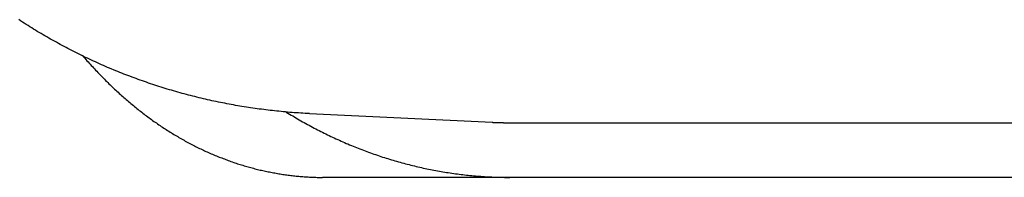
# Model space of a CAD drawing. Extents: x 637 to 3230, y 885 to 2745.
# Tile 76 of 151: x 2832.78 to 2841.77, y 1664.6 to 1666.04. Entities that reach past the tile are written whole.
import ezdxf

# ---------------------------------------------------------------- set-up
doc = ezdxf.new("R2010")
doc.units = 0
doc.layers.add('KF_GRAVIS_15_REAR', color=7, linetype='CONTINUOUS')

# ---------------------------------------------------------------- blocks, each defined once
blk = doc.blocks.new('KF_GRAVIS_15_REAR')
at = {"layer": 'KF_GRAVIS_15_REAR'}
for p, q in [((-186.01139, -587.91708), (-184.34256, -587.99623)), ((-184.18351, -588), (-161.17208, -588)), ((-168.06331, -588.5), (-185.893, -588.5))]:
    blk.add_line(p, q, dxfattribs=at)
for points in [[(-186.011, -587.917, 0), (-186.031, -587.916, 0), (-186.051, -587.915, 0), (-186.071, -587.914, 0), (-186.091, -587.913, 0), (-186.111, -587.911, 0), (-186.131, -587.91, 0), (-186.151, -587.909, 0), (-186.171, -587.907, 0), (-186.191, -587.906, 0), (-186.211, -587.904, 0), (-186.231, -587.902, 0), (-186.251, -587.9, 0), (-186.271, -587.898, 0), (-186.291, -587.896, 0), (-186.311, -587.894, 0), (-186.331, -587.892, 0), (-186.35, -587.89, 0), (-186.37, -587.888, 0), (-186.39, -587.886, 0), (-186.41, -587.883, 0), (-186.43, -587.881, 0), (-186.45, -587.878, 0), (-186.47, -587.876, 0), (-186.489, -587.873, 0), (-186.509, -587.87, 0), (-186.529, -587.867, 0), (-186.549, -587.864, 0), (-186.569, -587.861, 0), (-186.588, -587.858, 0), (-186.608, -587.855, 0), (-186.628, -587.852, 0), (-186.648, -587.849, 0), (-186.667, -587.845, 0), (-186.687, -587.842, 0), (-186.707, -587.838, 0), (-186.727, -587.835, 0), (-186.746, -587.831, 0), (-186.766, -587.827, 0), (-186.786, -587.823, 0), (-186.805, -587.82, 0), (-186.825, -587.816, 0), (-186.844, -587.812, 0), (-186.864, -587.807, 0), (-186.884, -587.803, 0), (-186.903, -587.799, 0), (-186.923, -587.795, 0), (-186.942, -587.79, 0), (-186.962, -587.786, 0), (-186.981, -587.781, 0), (-187.001, -587.777, 0), (-187.02, -587.772, 0), (-187.04, -587.767, 0), (-187.059, -587.762, 0), (-187.078, -587.757, 0), (-187.098, -587.753, 0), (-187.117, -587.747, 0), (-187.136, -587.742, 0), (-187.156, -587.737, 0), (-187.175, -587.732, 0), (-187.194, -587.727, 0), (-187.214, -587.721, 0), (-187.233, -587.716, 0), (-187.252, -587.71, 0), (-187.271, -587.704, 0), (-187.291, -587.699, 0), (-187.31, -587.693, 0), (-187.329, -587.687, 0), (-187.348, -587.681, 0), (-187.367, -587.675, 0), (-187.386, -587.669, 0), (-187.405, -587.663, 0), (-187.424, -587.657, 0), (-187.443, -587.65, 0), (-187.462, -587.644, 0), (-187.481, -587.638, 0), (-187.5, -587.631, 0), (-187.519, -587.625, 0), (-187.538, -587.618, 0), (-187.557, -587.611, 0), (-187.576, -587.604, 0), (-187.595, -587.597, 0), (-187.613, -587.591, 0), (-187.632, -587.584, 0), (-187.651, -587.576, 0), (-187.67, -587.569, 0), (-187.688, -587.562, 0), (-187.707, -587.555, 0), (-187.726, -587.547, 0), (-187.744, -587.54, 0), (-187.763, -587.532, 0), (-187.781, -587.525, 0), (-187.8, -587.517, 0), (-187.818, -587.51, 0), (-187.837, -587.502, 0), (-187.855, -587.494, 0), (-187.874, -587.486, 0), (-187.892, -587.478, 0), (-187.91, -587.47, 0), (-187.929, -587.462, 0), (-187.947, -587.453, 0), (-187.965, -587.445, 0), (-187.983, -587.437, 0), (-188.001, -587.428, 0), (-188.02, -587.42, 0), (-188.038, -587.411, 0), (-188.056, -587.403, 0), (-188.074, -587.394, 0), (-188.092, -587.385, 0), (-188.11, -587.376, 0), (-188.128, -587.368, 0), (-188.146, -587.359, 0), (-188.164, -587.35, 0), (-188.182, -587.34, 0), (-188.199, -587.331, 0), (-188.217, -587.322, 0), (-188.235, -587.313, 0), (-188.253, -587.303, 0), (-188.27, -587.294, 0), (-188.288, -587.284, 0), (-188.305, -587.275, 0), (-188.323, -587.265, 0), (-188.341, -587.255, 0), (-188.358, -587.246, 0), (-188.376, -587.236, 0), (-188.393, -587.226, 0), (-188.41, -587.216, 0), (-188.428, -587.206, 0), (-188.445, -587.196, 0), (-188.462, -587.185, 0), (-188.48, -587.175, 0), (-188.497, -587.165, 0), (-188.514, -587.154, 0), (-188.531, -587.144, 0), (-188.548, -587.133, 0), (-188.565, -587.123, 0), (-188.582, -587.112, 0), (-188.599, -587.101, 0), (-188.616, -587.091, 0), (-188.633, -587.08, 0), (-188.65, -587.069, 0), (-188.666, -587.058, 0)], [(-188.082, -587.389, 0), (-188.073, -587.4, 0), (-188.063, -587.411, 0), (-188.053, -587.422, 0), (-188.044, -587.433, 0), (-188.034, -587.444, 0), (-188.024, -587.455, 0), (-188.014, -587.466, 0), (-188.004, -587.477, 0), (-187.994, -587.487, 0), (-187.985, -587.498, 0), (-187.975, -587.509, 0), (-187.965, -587.519, 0), (-187.955, -587.53, 0), (-187.945, -587.541, 0), (-187.934, -587.551, 0), (-187.924, -587.562, 0), (-187.914, -587.572, 0), (-187.904, -587.582, 0), (-187.894, -587.593, 0), (-187.884, -587.603, 0), (-187.874, -587.613, 0), (-187.863, -587.623, 0), (-187.853, -587.634, 0), (-187.843, -587.644, 0), (-187.832, -587.654, 0), (-187.822, -587.664, 0), (-187.812, -587.674, 0), (-187.801, -587.683, 0), (-187.791, -587.693, 0), (-187.78, -587.703, 0), (-187.77, -587.713, 0), (-187.759, -587.722, 0), (-187.749, -587.732, 0), (-187.738, -587.742, 0), (-187.728, -587.751, 0), (-187.717, -587.761, 0), (-187.706, -587.77, 0), (-187.696, -587.779, 0), (-187.685, -587.789, 0), (-187.674, -587.798, 0), (-187.663, -587.807, 0), (-187.653, -587.816, 0), (-187.642, -587.825, 0), (-187.631, -587.835, 0), (-187.62, -587.843, 0), (-187.609, -587.852, 0), (-187.598, -587.861, 0), (-187.588, -587.87, 0), (-187.577, -587.879, 0), (-187.566, -587.888, 0), (-187.555, -587.896, 0), (-187.544, -587.905, 0), (-187.533, -587.913, 0), (-187.522, -587.922, 0), (-187.511, -587.93, 0), (-187.499, -587.939, 0), (-187.488, -587.947, 0), (-187.477, -587.955, 0), (-187.466, -587.963, 0), (-187.455, -587.972, 0), (-187.444, -587.98, 0), (-187.432, -587.988, 0), (-187.421, -587.996, 0), (-187.41, -588.003, 0), (-187.399, -588.011, 0), (-187.387, -588.019, 0), (-187.376, -588.027, 0), (-187.365, -588.034, 0), (-187.353, -588.042, 0), (-187.342, -588.049, 0), (-187.331, -588.057, 0), (-187.319, -588.064, 0), (-187.308, -588.072, 0), (-187.296, -588.079, 0), (-187.285, -588.086, 0), (-187.273, -588.093, 0), (-187.262, -588.1, 0), (-187.25, -588.107, 0), (-187.239, -588.114, 0), (-187.227, -588.121, 0), (-187.215, -588.128, 0), (-187.204, -588.135, 0), (-187.192, -588.142, 0), (-187.181, -588.148, 0), (-187.169, -588.155, 0), (-187.157, -588.161, 0), (-187.146, -588.168, 0), (-187.134, -588.174, 0), (-187.122, -588.18, 0), (-187.11, -588.187, 0), (-187.099, -588.193, 0), (-187.087, -588.199, 0), (-187.075, -588.205, 0), (-187.063, -588.211, 0), (-187.052, -588.217, 0), (-187.04, -588.223, 0), (-187.028, -588.229, 0), (-187.016, -588.235, 0), (-187.004, -588.24, 0), (-186.992, -588.246, 0), (-186.981, -588.252, 0), (-186.969, -588.257, 0), (-186.957, -588.263, 0), (-186.945, -588.268, 0), (-186.933, -588.273, 0), (-186.921, -588.279, 0), (-186.909, -588.284, 0), (-186.897, -588.289, 0), (-186.885, -588.294, 0), (-186.873, -588.299, 0), (-186.861, -588.304, 0), (-186.849, -588.309, 0), (-186.837, -588.314, 0), (-186.825, -588.318, 0), (-186.813, -588.323, 0), (-186.801, -588.328, 0), (-186.789, -588.332, 0), (-186.777, -588.337, 0), (-186.765, -588.341, 0), (-186.753, -588.346, 0), (-186.741, -588.35, 0), (-186.729, -588.354, 0), (-186.717, -588.359, 0), (-186.704, -588.363, 0), (-186.692, -588.367, 0), (-186.68, -588.371, 0), (-186.668, -588.375, 0), (-186.656, -588.379, 0), (-186.644, -588.382, 0), (-186.632, -588.386, 0), (-186.62, -588.39, 0), (-186.608, -588.394, 0), (-186.595, -588.397, 0), (-186.583, -588.401, 0), (-186.571, -588.404, 0), (-186.559, -588.408, 0), (-186.547, -588.411, 0), (-186.535, -588.414, 0), (-186.522, -588.417, 0), (-186.51, -588.421, 0), (-186.498, -588.424, 0), (-186.486, -588.427, 0), (-186.474, -588.43, 0), (-186.462, -588.433, 0), (-186.449, -588.435, 0), (-186.437, -588.438, 0), (-186.425, -588.441, 0), (-186.413, -588.444, 0), (-186.401, -588.446, 0), (-186.389, -588.449, 0), (-186.376, -588.451, 0), (-186.364, -588.454, 0), (-186.352, -588.456, 0), (-186.34, -588.458, 0), (-186.328, -588.46, 0), (-186.316, -588.463, 0), (-186.303, -588.465, 0), (-186.291, -588.467, 0), (-186.279, -588.469, 0), (-186.267, -588.471, 0), (-186.255, -588.473, 0), (-186.243, -588.474, 0), (-186.231, -588.476, 0), (-186.218, -588.478, 0), (-186.206, -588.479, 0), (-186.194, -588.481, 0), (-186.182, -588.482, 0), (-186.17, -588.484, 0), (-186.158, -588.485, 0), (-186.146, -588.487, 0), (-186.134, -588.488, 0), (-186.121, -588.489, 0), (-186.109, -588.49, 0), (-186.097, -588.491, 0), (-186.085, -588.492, 0), (-186.073, -588.493, 0), (-186.061, -588.494, 0), (-186.049, -588.495, 0), (-186.037, -588.496, 0), (-186.025, -588.496, 0), (-186.013, -588.497, 0), (-186.001, -588.498, 0), (-185.989, -588.498, 0), (-185.977, -588.499, 0), (-185.965, -588.499, 0), (-185.953, -588.499, 0), (-185.941, -588.5, 0), (-185.929, -588.5, 0), (-185.917, -588.5, 0), (-185.905, -588.5, 0), (-185.893, -588.5, 0)], [(-186.224, -587.903, 0), (-186.209, -587.912, 0), (-186.194, -587.921, 0), (-186.18, -587.93, 0), (-186.165, -587.939, 0), (-186.15, -587.948, 0), (-186.135, -587.957, 0), (-186.12, -587.965, 0), (-186.105, -587.974, 0), (-186.09, -587.982, 0), (-186.075, -587.991, 0), (-186.06, -587.999, 0), (-186.045, -588.008, 0), (-186.03, -588.016, 0), (-186.015, -588.024, 0), (-186, -588.033, 0), (-185.984, -588.041, 0), (-185.969, -588.049, 0), (-185.954, -588.057, 0), (-185.939, -588.065, 0), (-185.924, -588.073, 0), (-185.908, -588.08, 0), (-185.893, -588.088, 0), (-185.878, -588.096, 0), (-185.862, -588.103, 0), (-185.847, -588.111, 0), (-185.832, -588.118, 0), (-185.816, -588.126, 0), (-185.801, -588.133, 0), (-185.785, -588.14, 0), (-185.77, -588.147, 0), (-185.754, -588.154, 0), (-185.739, -588.161, 0), (-185.723, -588.168, 0), (-185.708, -588.175, 0), (-185.692, -588.182, 0), (-185.676, -588.189, 0), (-185.661, -588.195, 0), (-185.645, -588.202, 0), (-185.629, -588.208, 0), (-185.614, -588.215, 0), (-185.598, -588.221, 0), (-185.582, -588.228, 0), (-185.567, -588.234, 0), (-185.551, -588.24, 0), (-185.535, -588.246, 0), (-185.519, -588.252, 0), (-185.503, -588.258, 0), (-185.488, -588.264, 0), (-185.472, -588.27, 0), (-185.456, -588.276, 0), (-185.44, -588.281, 0), (-185.424, -588.287, 0), (-185.408, -588.292, 0), (-185.392, -588.298, 0), (-185.376, -588.303, 0), (-185.36, -588.309, 0), (-185.344, -588.314, 0), (-185.328, -588.319, 0), (-185.312, -588.324, 0), (-185.296, -588.329, 0), (-185.28, -588.334, 0), (-185.264, -588.339, 0), (-185.248, -588.344, 0), (-185.232, -588.349, 0), (-185.216, -588.353, 0), (-185.2, -588.358, 0), (-185.184, -588.362, 0), (-185.167, -588.367, 0), (-185.151, -588.371, 0), (-185.135, -588.376, 0), (-185.119, -588.38, 0), (-185.103, -588.384, 0), (-185.086, -588.388, 0), (-185.07, -588.392, 0), (-185.054, -588.396, 0), (-185.038, -588.4, 0), (-185.022, -588.404, 0), (-185.005, -588.407, 0), (-184.989, -588.411, 0), (-184.973, -588.415, 0), (-184.956, -588.418, 0), (-184.94, -588.422, 0), (-184.924, -588.425, 0), (-184.907, -588.428, 0), (-184.891, -588.431, 0), (-184.875, -588.435, 0), (-184.858, -588.438, 0), (-184.842, -588.441, 0), (-184.826, -588.444, 0), (-184.809, -588.446, 0), (-184.793, -588.449, 0), (-184.776, -588.452, 0), (-184.76, -588.455, 0), (-184.744, -588.457, 0), (-184.727, -588.46, 0), (-184.711, -588.462, 0), (-184.694, -588.464, 0), (-184.678, -588.467, 0), (-184.661, -588.469, 0), (-184.645, -588.471, 0), (-184.628, -588.473, 0), (-184.612, -588.475, 0), (-184.595, -588.477, 0), (-184.579, -588.479, 0), (-184.562, -588.48, 0), (-184.546, -588.482, 0), (-184.529, -588.484, 0), (-184.513, -588.485, 0), (-184.496, -588.487, 0), (-184.48, -588.488, 0), (-184.463, -588.489, 0), (-184.447, -588.49, 0), (-184.43, -588.492, 0), (-184.414, -588.493, 0), (-184.397, -588.494, 0), (-184.381, -588.495, 0), (-184.364, -588.496, 0), (-184.348, -588.496, 0), (-184.331, -588.497, 0), (-184.315, -588.498, 0), (-184.298, -588.498, 0), (-184.281, -588.499, 0), (-184.265, -588.499, 0), (-184.248, -588.499, 0), (-184.232, -588.5, 0), (-184.215, -588.5, 0), (-184.199, -588.5, 0), (-184.182, -588.5, 0)], [(-184.343, -587.996, 0), (-184.341, -587.996, 0), (-184.34, -587.996, 0), (-184.339, -587.996, 0), (-184.338, -587.996, 0), (-184.336, -587.997, 0), (-184.335, -587.997, 0), (-184.334, -587.997, 0), (-184.333, -587.997, 0), (-184.331, -587.997, 0), (-184.33, -587.997, 0), (-184.329, -587.997, 0), (-184.328, -587.997, 0), (-184.326, -587.997, 0), (-184.325, -587.997, 0), (-184.324, -587.997, 0), (-184.323, -587.997, 0), (-184.321, -587.997, 0), (-184.32, -587.997, 0), (-184.319, -587.997, 0), (-184.318, -587.997, 0), (-184.316, -587.997, 0), (-184.315, -587.997, 0), (-184.314, -587.997, 0), (-184.313, -587.998, 0), (-184.312, -587.998, 0), (-184.31, -587.998, 0), (-184.309, -587.998, 0), (-184.308, -587.998, 0), (-184.307, -587.998, 0), (-184.305, -587.998, 0), (-184.304, -587.998, 0), (-184.303, -587.998, 0), (-184.302, -587.998, 0), (-184.3, -587.998, 0), (-184.299, -587.998, 0), (-184.298, -587.998, 0), (-184.297, -587.998, 0), (-184.295, -587.998, 0), (-184.294, -587.998, 0), (-184.293, -587.998, 0), (-184.292, -587.998, 0), (-184.29, -587.998, 0), (-184.289, -587.998, 0), (-184.288, -587.998, 0), (-184.287, -587.998, 0), (-184.285, -587.998, 0), (-184.284, -587.998, 0), (-184.283, -587.999, 0), (-184.282, -587.999, 0), (-184.28, -587.999, 0), (-184.279, -587.999, 0), (-184.278, -587.999, 0), (-184.277, -587.999, 0), (-184.275, -587.999, 0), (-184.274, -587.999, 0), (-184.273, -587.999, 0), (-184.272, -587.999, 0), (-184.271, -587.999, 0), (-184.269, -587.999, 0), (-184.268, -587.999, 0), (-184.267, -587.999, 0), (-184.266, -587.999, 0), (-184.264, -587.999, 0), (-184.263, -587.999, 0), (-184.262, -587.999, 0), (-184.261, -587.999, 0), (-184.259, -587.999, 0), (-184.258, -587.999, 0), (-184.257, -587.999, 0), (-184.256, -587.999, 0), (-184.254, -587.999, 0), (-184.253, -587.999, 0), (-184.252, -587.999, 0), (-184.251, -587.999, 0), (-184.249, -587.999, 0), (-184.248, -587.999, 0), (-184.247, -587.999, 0), (-184.246, -587.999, 0), (-184.244, -587.999, 0), (-184.243, -587.999, 0), (-184.242, -587.999, 0), (-184.241, -588, 0), (-184.239, -588, 0), (-184.238, -588, 0), (-184.237, -588, 0), (-184.236, -588, 0), (-184.234, -588, 0), (-184.233, -588, 0), (-184.232, -588, 0), (-184.231, -588, 0), (-184.229, -588, 0), (-184.228, -588, 0), (-184.227, -588, 0), (-184.226, -588, 0), (-184.225, -588, 0), (-184.223, -588, 0), (-184.222, -588, 0), (-184.221, -588, 0), (-184.22, -588, 0), (-184.218, -588, 0), (-184.217, -588, 0), (-184.216, -588, 0), (-184.215, -588, 0), (-184.213, -588, 0), (-184.212, -588, 0), (-184.211, -588, 0), (-184.21, -588, 0), (-184.208, -588, 0), (-184.207, -588, 0), (-184.206, -588, 0), (-184.205, -588, 0), (-184.203, -588, 0), (-184.202, -588, 0), (-184.201, -588, 0), (-184.2, -588, 0), (-184.198, -588, 0), (-184.197, -588, 0), (-184.196, -588, 0), (-184.195, -588, 0), (-184.193, -588, 0), (-184.192, -588, 0), (-184.191, -588, 0), (-184.19, -588, 0), (-184.188, -588, 0), (-184.187, -588, 0), (-184.186, -588, 0), (-184.185, -588, 0), (-184.184, -588, 0)]]:
    blk.add_polyline3d(points, dxfattribs=at)

msp = doc.modelspace()

# ---------------------------------------------------------------- block references
at = {"layer": 'KF_GRAVIS_15_REAR'}
msp.add_blockref('KF_GRAVIS_15_REAR', (3021.4392, 2253.1013), dxfattribs=at)

doc.saveas('drawing.dxf')
